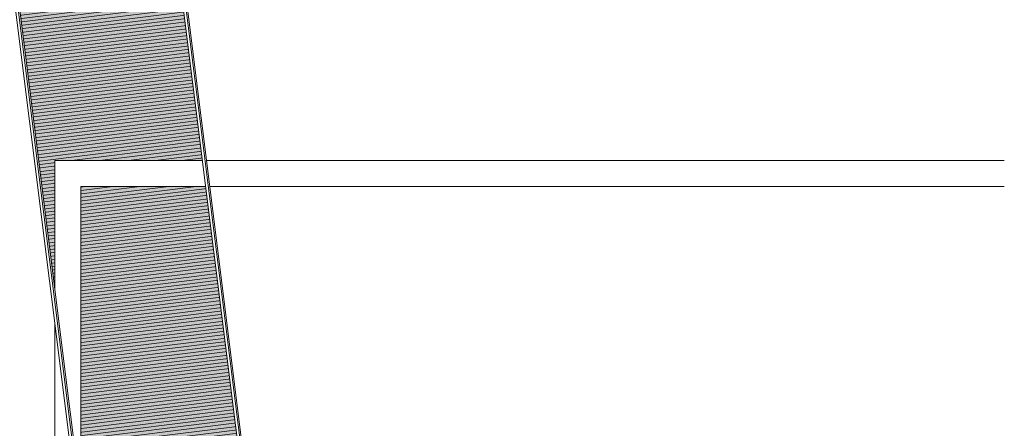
# Model space of a CAD drawing. Header units: centimetres. Extents: x -520 to 6098, y -2003 to 4462.
# Tile 51 of 52: x 4623 to 6060, y 1200 to 1796. Entities that reach past the tile are written whole.
import ezdxf

# ---------------------------------------------------------------- set-up
doc = ezdxf.new("R2010")
doc.units = ezdxf.units.CM
doc.header["$LTSCALE"] = 0.1
doc.header["$MEASUREMENT"] = 0
doc.linetypes.add('Wipeout_Contour', pattern=[1000, 0, -1000])
doc.layers.add('2_ściany zewnętrzne.ISTN', color=7, linetype='Continuous')
doc.layers.add('3_wypełnienia.K_IR', color=7, linetype='Continuous')

# ---------------------------------------------------------------- blocks, each defined once
blk = doc.blocks.new('Wypełnienie_1_1', base_point=(0, 180))
at = {"layer": '3_wypełnienia.K_IR', "linetype": 'Continuous', "lineweight": 0, "true_color": 0xffffff}
blk.add_hatch(color=7, dxfattribs=at).paths.add_polyline_path([(4974.3, 961.1), (4535.7, 4461.8), (4288.2, 4430.8), (4722.8, 961.1)])
at = {"layer": '3_wypełnienia.K_IR', "linetype": 'Continuous', "lineweight": 0}
h = blk.add_hatch(dxfattribs=at)
h.set_pattern_fill('Kreskowanie_liniowe_0001', color=253, style=0, pattern_type=2)
h.set_pattern_definition([(7.14013, (4631.231, 2695.9564), (-0.621483, 4.961226), [])])
h.paths.add_polyline_path([(4974.3, 961.1), (4535.7, 4461.8), (4288.2, 4430.8), (4722.8, 961.1)])
blk = doc.blocks.new('Ściana_1_1', base_point=(4712, 1553.1))
at = {"color": 254, "linetype": 'Wipeout_Contour', "lineweight": 0, "ltscale": 14824.378034}
blk.add_wipeout([(4712, 1553.1), (4674, 1591.1), (4674, 1553.1)], dxfattribs=at).dxf.layer = '2_ściany zewnętrzne.ISTN'
at = {"color": 254, "linetype": 'Wipeout_Contour', "lineweight": 0, "ltscale": 19413.157084}
blk.add_wipeout([(4712, -815.2), (4712, 1553.1), (4674, 1553.1), (4674, -815.2)], dxfattribs=at).dxf.layer = '2_ściany zewnętrzne.ISTN'
at = {"layer": '2_ściany zewnętrzne.ISTN', "color": 252, "linetype": 'Continuous', "lineweight": 0, "flags": 128}
for points in [[(4674, 1591.1), (4674, -853.2)], [(4712, -815.2), (4712, 1553.1)]]:
    blk.add_lwpolyline(points, dxfattribs=at)
at = {"color": 254, "linetype": 'Wipeout_Contour', "lineweight": 0, "ltscale": 14871.849891}
blk.add_wipeout([(4712, 1591.1), (4674, 1591.1), (4712, 1553.1)], dxfattribs=at).dxf.layer = '2_ściany zewnętrzne.ISTN'
at = {"layer": '2_ściany zewnętrzne.ISTN', "color": 252, "linetype": 'Continuous', "lineweight": 0, "flags": 128}
blk.add_lwpolyline([(4674, 1591.1), (4712, 1591.1)], dxfattribs=at)
blk = doc.blocks.new('Ściana_2_1', base_point=(4712, 1553.1))
at = {"color": 254, "linetype": 'Wipeout_Contour', "lineweight": 0, "ltscale": 22455.963032}
blk.add_wipeout([(4712, 1553.1), (6060, 1553.1), (6060, 1591.1), (4712, 1591.1)], dxfattribs=at).dxf.layer = '2_ściany zewnętrzne.ISTN'
at = {"layer": '2_ściany zewnętrzne.ISTN', "color": 252, "linetype": 'Continuous', "lineweight": 0, "flags": 128}
for points in [[(6060, 1591.1), (4712, 1591.1)], [(4712, 1553.1), (6060, 1553.1)]]:
    blk.add_lwpolyline(points, dxfattribs=at)
blk = doc.blocks.new('Ściana_6_1', base_point=(4729.7, 955.8))
at = {"color": 254, "linetype": 'Wipeout_Contour', "lineweight": 0, "ltscale": 21978.479176}
blk.add_wipeout([(4729.7, 955.8), (4294.8, 4426.4), (4290.8, 4425.9), (4725.7, 955.3)], dxfattribs=at).dxf.layer = '2_ściany zewnętrzne.ISTN'
at = {"layer": '2_ściany zewnętrzne.ISTN', "color": 252, "linetype": 'Continuous', "lineweight": 13, "flags": 128}
for points in [[(4290.8, 4425.9), (4725.7, 955.3)], [(4729.7, 955.8), (4294.8, 4426.4)]]:
    blk.add_lwpolyline(points, dxfattribs=at)
blk = doc.blocks.new('Ściana_7_1', base_point=(4970.8, 956.3))
at = {"color": 254, "linetype": 'Wipeout_Contour', "lineweight": 0, "ltscale": 22831.142425}
blk.add_wipeout([(4974.8, 956.8), (4537.5, 4446.7), (4533.6, 4446.2), (4970.8, 956.3)], dxfattribs=at).dxf.layer = '2_ściany zewnętrzne.ISTN'
at = {"layer": '2_ściany zewnętrzne.ISTN', "color": 252, "linetype": 'Continuous', "lineweight": 13, "flags": 128}
for points in [[(4533.6, 4446.2), (4970.8, 956.3)], [(4974.8, 956.8), (4537.5, 4446.7)]]:
    blk.add_lwpolyline(points, dxfattribs=at)
blk = doc.blocks.new('Ściana_8_1', base_point=(4968.6, 955.9))
at = {"color": 254, "linetype": 'Wipeout_Contour', "lineweight": 0, "ltscale": 22843.465447}
blk.add_wipeout([(4533.5, 4461.3), (4529.5, 4460.8), (4968.6, 955.9), (4968.6, 988.1)], dxfattribs=at).dxf.layer = '2_ściany zewnętrzne.ISTN'
at = {"layer": '2_ściany zewnętrzne.ISTN', "color": 252, "linetype": 'Continuous', "lineweight": 13, "flags": 128}
for points in [[(4529.5, 4460.8), (4968.6, 955.9)], [(4972.6, 956.2), (4533.5, 4461.3)]]:
    blk.add_lwpolyline(points, dxfattribs=at)
blk = doc.blocks.new('Ściana_9_1', base_point=(4727.9, 953.1))
at = {"color": 254, "linetype": 'Wipeout_Contour', "lineweight": 0, "ltscale": 21979.551986}
blk.add_wipeout([(4723.9, 985.1), (4292.2, 4431), (4288.2, 4430.5), (4723.9, 952.9)], dxfattribs=at).dxf.layer = '2_ściany zewnętrzne.ISTN'
at = {"layer": '2_ściany zewnętrzne.ISTN', "color": 252, "linetype": 'Continuous', "lineweight": 13, "flags": 128}
for points in [[(4288.2, 4430.5), (4723.9, 952.9)], [(4727.9, 953.1), (4292.2, 4431)]]:
    blk.add_lwpolyline(points, dxfattribs=at)

msp = doc.modelspace()

# ---------------------------------------------------------------- block references
at = {"layer": '3_wypełnienia.K_IR', "color": 253, "linetype": 'Continuous', "lineweight": 0}
msp.add_blockref('Wypełnienie_1_1', (0, 180), dxfattribs=at)

# ---------------------------------------------------------------- next in the draw order: block references
at = {"layer": '2_ściany zewnętrzne.ISTN', "color": 252, "lineweight": 0}
msp.add_blockref('Ściana_1_1', (4712, 1553.1), dxfattribs=at)

# ---------------------------------------------------------------- next in the draw order: block references
msp.add_blockref('Ściana_2_1', (4712, 1553.1), dxfattribs=at)

# ---------------------------------------------------------------- next in the draw order: block references
msp.add_blockref('Ściana_6_1', (4729.7, 955.8), dxfattribs=at)

# ---------------------------------------------------------------- next in the draw order: block references
msp.add_blockref('Ściana_7_1', (4970.8, 956.3), dxfattribs=at)

# ---------------------------------------------------------------- next in the draw order: block references
msp.add_blockref('Ściana_8_1', (4968.6, 955.9), dxfattribs=at)

# ---------------------------------------------------------------- next in the draw order: block references
msp.add_blockref('Ściana_9_1', (4727.9, 953.1), dxfattribs=at)

doc.saveas('drawing.dxf')
